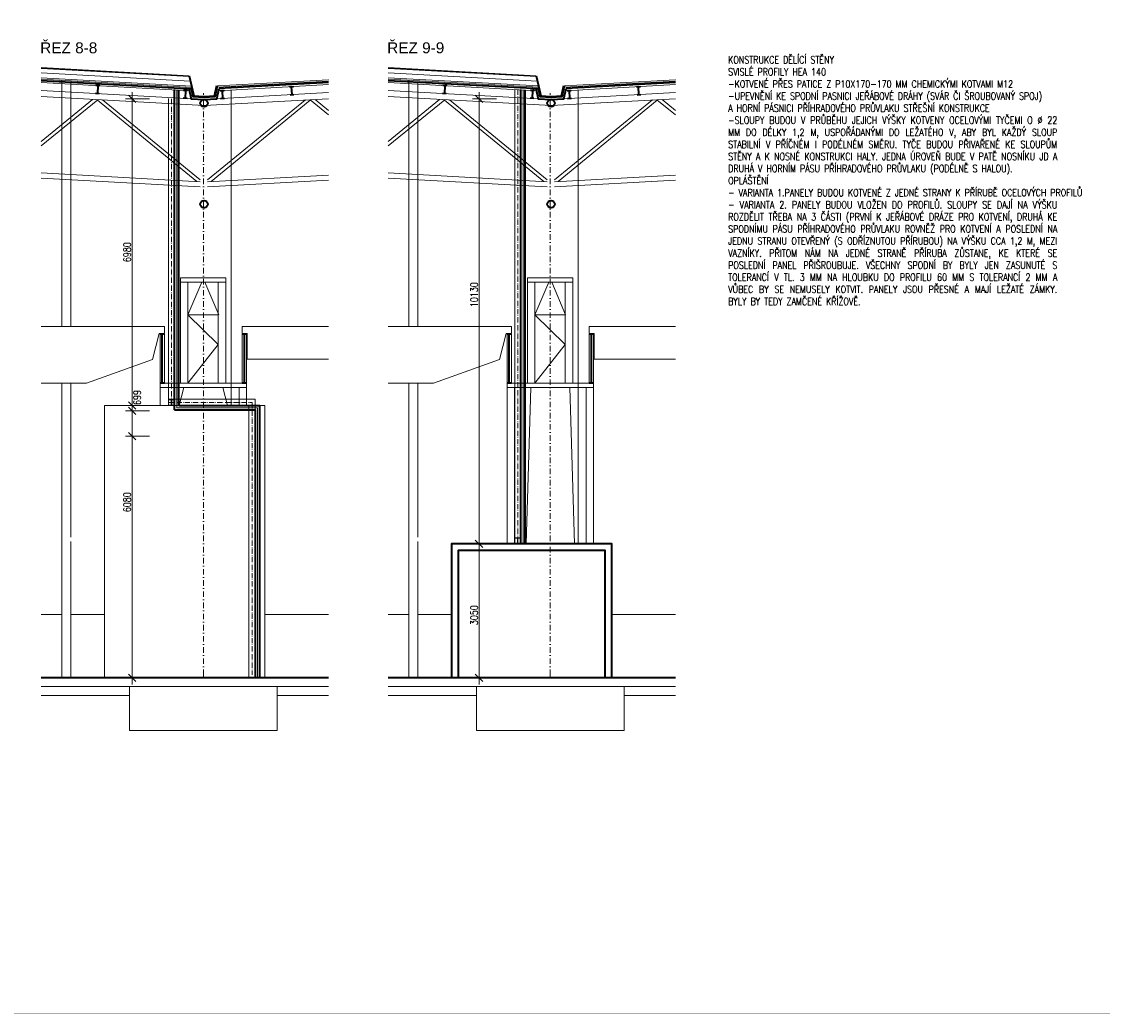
# Model space of a CAD drawing. Header units: millimetres. Extents: x -485339 to 350584, y -1189936 to 0.
# Tile 180 of 256: x 56474 to 81090, y -1189936 to -1167355. Entities that reach past the tile are written whole.
import ezdxf

# ---------------------------------------------------------------- set-up
doc = ezdxf.new("R2010")
doc.units = ezdxf.units.MM
doc.header["$LTSCALE"] = 10
for name, pattern in [('ACAD_ISO10W100', [18.5, 12, -3, 0.5, -3]), ('DASHDOT', [25.4, 12.7, -6.35, 0, -6.35]), ('DASHED', [19.05, 12.7, -6.35]), ('ČÁRKOVANÁ', [19.05, 12.7, -6.35])]:
    doc.linetypes.add(name, pattern=pattern)
doc.layers.get('Defpoints').update_dxf_attribs({"color": 201})
for name, color, linetype, lineweight in [('N_kóty', 10, 'Continuous', 18), ('N_čáry_obrys', 10, 'Continuous', 35), ('N_čáry_obv.plášt', 212, 'Continuous', 18), ('N_čáry_obv.plášt_obrys', 212, 'Continuous', 35), ('N_čáry_plné', 10, 'Continuous', 18), ('N_čáry_pod', 10, 'ČÁRKOVANÁ', 18), ('St_popis', 250, 'Continuous', 18), ('St_sloupy_opláštění_pohled', 25, 'ČÁRKOVANÁ', 18), ('St_čáry_obrys', 5, 'Continuous', 35), ('St_čáry_plné', 250, 'Continuous', 18), ('St_šrafy', 250, 'Continuous', 18)]:
    doc.layers.add(name, color=color, linetype=linetype, lineweight=lineweight)
doc.layers.add('N_profily', color=7, linetype='Continuous', lineweight=18, true_color=0x2424ff)
doc.styles.add('Andy', font='arial.ttf')
doc.styles.add('ROMANS', font='romans.shx', dxfattribs={"width": 0.8})
doc.styles.get("Standard").update_dxf_attribs({"font": 'simplex.shx', "width": 0.8})
doc.linetypes.add('IZOLACE', pattern='A,0.0001,-0.1,[134,ltypeshp.shx,S=0.1,R=0,X=-0.1,Y=0],-0.2,[134,ltypeshp.shx,S=0.1,R=180,X=0.1,Y=0],-0.1', length=0.4001)
doc.linetypes.add('ZIGZAG', pattern='A,0.00254,-5.08,[131,ltypeshp.shx,S=5.08,R=0,X=-5.08,Y=0],-10.16,[131,ltypeshp.shx,S=5.08,R=180,X=5.08,Y=0],-5.08', length=20.32254)
doc.dimstyles.new('stavebníM100', dxfattribs={"dimtxt": 165, "dimasz": 170, "dimexe": 150, "dimexo": 100, "dimgap": 30, "dimtad": 1, "dimdec": 0, "dimtxsty": 'Standard', "dimblk": 'OBLIQUE', "dimcen": -2.5, "dimdle": 150, "dimclrd": 256, "dimclre": 256, "dimclrt": 256, "dimadec": 4, "dimazin": 0, "dimtfac": 1, "dimtdec": 0, "dimtmove": 2, "dimatfit": 3, "dimldrblk": 'OBLIQUE', "dimfxl": 400, "dimfxlon": 1, "dimlwd": -1, "dimlwe": -1, "dimarcsym": 0})

# ---------------------------------------------------------------- blocks, each defined once
blk = doc.blocks.new('G$C17CABAA1')
at = {"layer": 'St_čáry_obrys', "color": 0}
for points in [[(-45, 0), (45, 0)], [(0, 0), (0, -180)], [(-45, -180), (45, -180)]]:
    blk.add_lwpolyline(points, dxfattribs=at)
blk = doc.blocks.new('G$CB422E4FE')
at = {"layer": 'St_čáry_obrys'}
for points in [[(50, 0), (-50, 0)], [(0, -1111), (0, 0)], [(50, -1111), (-50, -1111)]]:
    blk.add_lwpolyline(points, dxfattribs=at)
blk = doc.blocks.new('_OBLIQUE')
at = {"color": 0, "linetype": 'ByBlock'}
blk.add_line((-0.5, -0.5), (0.5, 0.5), dxfattribs=at)
blk = doc.blocks.new('*D7788')
at = {"layer": 'Defpoints', "color": 0}
for p in [(58990, -1176215), (59822, -1176215), (58217, -1182295)]:
    blk.add_point(p, dxfattribs=at)
at = {"layer": 'N_kóty'}
for p, q in [((58990, -1182445), (58990, -1176065)), ((59390, -1176215), (58840, -1176215)), ((58590, -1182295), (59140, -1182295))]:
    blk.add_line(p, q, dxfattribs=at)
at = {"layer": 'N_kóty', "linetype": 'ByBlock', "xscale": 170, "yscale": 170, "zscale": 170}
for p, rotation in [((58990, -1176215), 90), ((58990, -1182295), 270)]:
    blk.add_blockref('_OBLIQUE', p, dxfattribs=dict(at, rotation=rotation))
at = {"layer": 'N_kóty', "insert": (58878, -1178299), "char_height": 165, "attachment_point": 5, "rotation": 90}
blk.add_mtext('6080', dxfattribs=at)
blk = doc.blocks.new('*D7789')
at = {"layer": 'Defpoints', "color": 0}
for p in [(58990, -1169115), (60087, -1169115), (58027, -1176095)]:
    blk.add_point(p, dxfattribs=at)
at = {"layer": 'N_kóty'}
for p, q in [((58990, -1176245), (58990, -1168965)), ((59390, -1169115), (58840, -1169115)), ((58590, -1176095), (59140, -1176095))]:
    blk.add_line(p, q, dxfattribs=at)
at = {"layer": 'N_kóty', "linetype": 'ByBlock', "xscale": 170, "yscale": 170, "zscale": 170}
for p, rotation in [((58990, -1169115), 90), ((58990, -1176095), 270)]:
    blk.add_blockref('_OBLIQUE', p, dxfattribs=dict(at, rotation=rotation))
at = {"layer": 'N_kóty', "insert": (58878, -1172605), "char_height": 165, "attachment_point": 5, "rotation": 90}
blk.add_mtext('6980', dxfattribs=at)
blk = doc.blocks.new('*D7790')
at = {"layer": 'Defpoints', "color": 0}
for p in [(58990, -1176095), (59822, -1176095), (60613, -1176794)]:
    blk.add_point(p, dxfattribs=at)
at = {"layer": 'N_kóty'}
for p, q in [((59390, -1176095), (58840, -1176095)), ((58990, -1176944), (58990, -1175945)), ((59390, -1176794), (58840, -1176794))]:
    blk.add_line(p, q, dxfattribs=at)
at = {"layer": 'N_kóty', "linetype": 'ByBlock', "xscale": 170, "yscale": 170, "zscale": 170}
for p, rotation in [((58990, -1176095), 90), ((58990, -1176794), 270)]:
    blk.add_blockref('_OBLIQUE', p, dxfattribs=dict(at, rotation=rotation))
at = {"layer": 'N_kóty', "insert": (59105, -1175914), "char_height": 165, "attachment_point": 5, "rotation": 90}
blk.add_mtext('699', dxfattribs=at)
blk = doc.blocks.new('*D7791')
at = {"layer": 'Defpoints', "color": 0}
for p in [(66893, -1179245), (67725, -1179245), (66120, -1182295)]:
    blk.add_point(p, dxfattribs=at)
at = {"layer": 'N_kóty'}
for p, q in [((67293, -1179245), (66743, -1179245)), ((66893, -1182445), (66893, -1179095)), ((66493, -1182295), (67043, -1182295))]:
    blk.add_line(p, q, dxfattribs=at)
at = {"layer": 'N_kóty', "linetype": 'ByBlock', "xscale": 170, "yscale": 170, "zscale": 170}
for p, rotation in [((66893, -1179245), 90), ((66893, -1182295), 270)]:
    blk.add_blockref('_OBLIQUE', p, dxfattribs=dict(at, rotation=rotation))
at = {"layer": 'N_kóty', "insert": (66781, -1180871), "char_height": 165, "attachment_point": 5, "rotation": 90}
blk.add_mtext('3050', dxfattribs=at)
blk = doc.blocks.new('*D7792')
at = {"layer": 'Defpoints', "color": 0}
for p in [(66893, -1169115), (67990, -1169115), (66310, -1179245)]:
    blk.add_point(p, dxfattribs=at)
at = {"layer": 'N_kóty'}
for p, q in [((66893, -1179395), (66893, -1168965)), ((67293, -1169115), (66743, -1169115)), ((66493, -1179245), (67043, -1179245))]:
    blk.add_line(p, q, dxfattribs=at)
at = {"layer": 'N_kóty', "linetype": 'ByBlock', "xscale": 170, "yscale": 170, "zscale": 170}
for p, rotation in [((66893, -1169115), 90), ((66893, -1179245), 270)]:
    blk.add_blockref('_OBLIQUE', p, dxfattribs=dict(at, rotation=rotation))
at = {"layer": 'N_kóty', "insert": (66781, -1173573), "char_height": 165, "attachment_point": 5, "rotation": 90}
blk.add_mtext('10130', dxfattribs=at)

msp = doc.modelspace()

# ---------------------------------------------------------------- linework, layer by layer
at = {"layer": 'N_profily', "lineweight": 18}
for points in [[(67705.2, -1168900.3), (67705.2, -1179236.6)], [(67845.2, -1168908), (67845.2, -1179245.1)], [(59818.2, -1169107.6), (59818.2, -1176086.6)], [(59958.2, -1169115.3), (59958.2, -1176193.9)], [(59798.2, -1176095.1), (61793.2, -1176095.1)], [(59958.2, -1175955.1), (59818.2, -1175955.1), (59818.2, -1175963.6), (59884.2, -1175963.6), (59884.2, -1176086.6), (59818.2, -1176086.6), (59818.2, -1176095.1), (59958.2, -1176095.1), (59958.2, -1176086.6), (59892.2, -1176086.6), (59892.2, -1175963.6), (59958.2, -1175963.6)], [(59818.2, -1175955.1), (61793.2, -1175955.1)], [(61653.2, -1176095.1), (61653.2, -1182286.6)], [(61793.2, -1175955.1), (61793.2, -1182295.1)], [(67845.2, -1179105.1), (67705.2, -1179105.1), (67705.2, -1179113.6), (67771.2, -1179113.6), (67771.2, -1179236.6), (67705.2, -1179236.6), (67705.2, -1179245.1), (67845.2, -1179245.1), (67845.2, -1179236.6), (67779.2, -1179236.6), (67779.2, -1179113.6), (67845.2, -1179113.6)]]:
    msp.add_lwpolyline(points, dxfattribs=at)
at = {"layer": 'N_profily', "linetype": 'ACAD_ISO10W100', "lineweight": 18}
for points in [[(67775.2, -1168904.2), (67775.2, -1179175.1)], [(59888.2, -1169111.4), (59888.2, -1176025.1)], [(59818.2, -1176025.1), (61723.2, -1176025.1)], [(61723.2, -1176025.1), (61723.2, -1182225.1)]]:
    msp.add_lwpolyline(points, dxfattribs=at)
at = {"layer": 'N_čáry_obrys'}
for points in [[(56920.8, -1168693), (60356, -1168882)], [(60287.8, -1168587.8), (60393.4, -1169043.5), (60628.8, -1169056.5), (60864.1, -1169043.5), (60917.8, -1168811.9)], [(64823.6, -1168692.4), (68258.9, -1168881.5)], [(68190.6, -1168587.3), (68296.3, -1169043.5), (68531.6, -1169056.5), (68767, -1169043.5), (68820.6, -1168811.9)]]:
    msp.add_lwpolyline(points, dxfattribs=at)
at = {"layer": 'N_čáry_obv.plášt', "linetype": 'ZIGZAG', "ltscale": 0.8}
for points in [[(60008.2, -1176145.1), (60008.2, -1168905.8)], [(67895.2, -1179245.1), (67895.2, -1168905.8)], [(60008.2, -1176145.1), (61843.2, -1176145.1), (61843.2, -1182295.1)]]:
    msp.add_lwpolyline(points, dxfattribs=at)
at = {"layer": 'N_čáry_obv.plášt_obrys'}
for points in [[(59958.2, -1176193.9), (59958.2, -1168902.5)], [(60058.2, -1176095.1), (60058.2, -1168909.1)], [(67845.2, -1179245.1), (67845.2, -1168902.5)], [(67945.2, -1179245.1), (67945.2, -1168909.1)], [(60058.2, -1176095.1), (61893.2, -1176095.1), (61893.2, -1182295.1)], [(59958.2, -1176193.9), (61793.6, -1176193.9), (61793.6, -1182293.9)]]:
    msp.add_lwpolyline(points, dxfattribs=at)
at = {"layer": 'N_čáry_obv.plášt_obrys', "lineweight": 18}
for points in [[(61244, -1176095.1), (61244, -1168912.7)], [(69146.8, -1179245.1), (69146.8, -1168912.7)]]:
    msp.add_lwpolyline(points, dxfattribs=at)
at = {"layer": 'N_čáry_plné'}
for points in [[(56920.8, -1168402.5), (60287.8, -1168587.8)], [(56920.8, -1168422.6), (60292.5, -1168608.1)], [(64823.6, -1168402), (68190.7, -1168587.3)], [(64823.6, -1168422), (68195.4, -1168607.6)], [(56920.8, -1168632.9), (60341.9, -1168821.2)], [(56920.8, -1168662.9), (60349, -1168851.6)], [(56920.8, -1168688), (60354.8, -1168876.9)], [(64823.6, -1168632.3), (68244.8, -1168820.6)], [(64823.6, -1168662.4), (68251.8, -1168851)], [(64823.6, -1168687.4), (68257.7, -1168876.4)], [(56920.8, -1168743), (60295, -1168928.7)], [(64823.6, -1168742.5), (68197.9, -1168928.2)]]:
    msp.add_lwpolyline(points, dxfattribs=at)
at = {"layer": 'N_čáry_plné', "linetype": 'IZOLACE', "ltscale": 22}
for points in [[(56920.8, -1168522.7), (60316.1, -1168709.6)], [(64823.6, -1168522.2), (68218.9, -1168709)]]:
    msp.add_lwpolyline(points, dxfattribs=at)
at = {"layer": 'N_čáry_pod', "linetype": 'DASHED', "ltscale": 0.2, "const_width": 5}
msp.add_lwpolyline([(-480994, -929890.9), (286897.8, -929890.9), (286897.8, -1189933.9), (-480994, -1189933.9)], close=True, dxfattribs=at)
at = {"layer": 'N_čáry_pod', "const_width": 10}
for points in [[(56920.8, -1168412.5), (60290.2, -1168598)], [(64823.6, -1168412), (68193.1, -1168597.4)]]:
    msp.add_lwpolyline(points, dxfattribs=at)
at = {"layer": 'St_sloupy_opláštění_pohled', "linetype": 'Continuous'}
for points in [[(57388.2, -1168705.5), (57388.2, -1174295.1)], [(57598.2, -1168717.1), (57598.2, -1174295.1)], [(65291, -1168705.5), (65291, -1174295.1)], [(65501, -1168717.1), (65501, -1174295.1)], [(57388.2, -1175585.1), (57388.2, -1182292.4)], [(57598.2, -1175585.1), (57598.2, -1179095.1)], [(65291, -1175585.1), (65291, -1182292.4)], [(65501, -1175585.1), (65501, -1179095.1)], [(57598.2, -1179195.1), (57598.2, -1182292.4)], [(65501, -1179195.1), (65501, -1182292.4)]]:
    msp.add_lwpolyline(points, dxfattribs=at)
at = {"layer": 'St_čáry_obrys'}
for points in [[(60283.2, -1168877.8), (60337.1, -1169110.5), (60628.8, -1169126.6), (60920.4, -1169110.5), (60974.4, -1168877.5)], [(60335.2, -1168880.6), (60377.4, -1169062.7), (60628.8, -1169076.5), (60880.2, -1169062.7), (60937.3, -1168816.4)], [(63466.6, -1168740.4), (60974.4, -1168877.5)], [(68186, -1168877.8), (68240, -1169110.5), (68531.6, -1169126.6), (68823.3, -1169110.5), (68877.3, -1168877.5)], [(68238, -1168880.6), (68280.2, -1169062.7), (68531.6, -1169076.5), (68783, -1169062.7), (68840.1, -1168816.4)], [(71369.4, -1168740.4), (68877.3, -1168877.5)], [(69916, -1182295.1), (69916, -1179245.1), (66266, -1179245.1), (66266, -1182295.1)], [(69766, -1182295.1), (69766, -1179395.1), (66416, -1179395.1), (66416, -1182295.1)], [(63466.6, -1182295.1), (56920.8, -1182295.1)], [(71369.4, -1182295.1), (64823.6, -1182295.1)]]:
    msp.add_lwpolyline(points, dxfattribs=at)
for centre in [(60628.8, -1169211.6), (68531.6, -1169211.6), (60628.8, -1171511.6), (68531.6, -1171511.6)]:
    msp.add_circle(centre, 85, dxfattribs=at)
at = {"layer": 'St_čáry_plné', "linetype": 'IZOLACE', "ltscale": 7}
for points in [[(63466.6, -1168707.3), (60930.2, -1168846.9)], [(71369.4, -1168707.3), (68833.1, -1168846.9)]]:
    msp.add_lwpolyline(points, dxfattribs=at)
at = {"layer": 'St_čáry_plné', "linetype": 'ČÁRKOVANÁ', "const_width": 10}
for points in [[(63466.6, -1168677.3), (60937.3, -1168816.4)], [(71369.4, -1168677.3), (68840.1, -1168816.4)]]:
    msp.add_lwpolyline(points, dxfattribs=at)
at = {"layer": 'St_čáry_plné'}
for points in [[(63466.6, -1168677.3), (60937.3, -1168816.4)], [(71369.4, -1168677.3), (68840.1, -1168816.4)], [(56920.8, -1168922.7), (60628.8, -1169126.6), (63466.6, -1168970.5)], [(63466.6, -1168790.5), (60962.7, -1168928.2)], [(64823.6, -1168922.7), (68531.6, -1169126.6), (71369.4, -1168970.5)], [(71369.4, -1168790.5), (68865.5, -1168928.2)], [(56920.8, -1169062.9), (60628.8, -1169266.8), (63466.6, -1169110.7)], [(58091.4, -1169126.7), (56920.8, -1170083.4)], [(58209.2, -1169133.7), (56920.8, -1170186.7)], [(60462.5, -1170994.8), (58202.1, -1169146)], [(60543.8, -1170958), (58313.5, -1169133.8)], [(60708.3, -1170958), (62938.6, -1169133.8)], [(60789.6, -1170994.8), (63050, -1169146)], [(63042.9, -1169133.7), (63466.6, -1169480)], [(63160.7, -1169126.7), (63466.6, -1169376.7)], [(64823.6, -1169062.9), (68531.6, -1169266.8), (71369.4, -1169110.7)], [(65994.2, -1169126.7), (64823.6, -1170083.4)], [(66112, -1169133.7), (64823.6, -1170186.7)], [(68365.3, -1170994.8), (66104.9, -1169146)], [(68446.6, -1170958), (66216.3, -1169133.8)], [(68611.1, -1170958), (70841.4, -1169133.8)], [(68692.5, -1170994.8), (70952.8, -1169146)], [(70945.7, -1169133.7), (71369.4, -1169480)], [(71063.5, -1169126.7), (71369.4, -1169376.7)], [(60543.8, -1170999.3), (56920.8, -1170800.3)], [(60543.8, -1171119.4), (56920.8, -1170920.4)], [(60708.3, -1170999.3), (63466.6, -1170847.8)], [(68446.6, -1170999.3), (64823.6, -1170800.3)], [(68446.6, -1171119.4), (64823.6, -1170920.4)], [(68611.1, -1170999.3), (71369.4, -1170847.8)], [(60708.3, -1171119.4), (63466.6, -1170967.9)], [(68611.1, -1171119.4), (71369.4, -1170967.9)], [(60093.8, -1173185.1), (60093.8, -1175585.1)], [(61124, -1173185.1), (60093.8, -1173185.1)], [(61124, -1173285.1), (60093.8, -1173285.1)], [(60263.8, -1173285.1), (60263.8, -1175585.1)], [(60263.8, -1174030.4), (60581.3, -1173285.1)], [(60962.6, -1174030.4), (60645, -1173285.1)], [(60954, -1173285.1), (60954, -1175585.1)], [(61124, -1173185.1), (61124, -1175585.1)], [(67996.6, -1173185.1), (67996.6, -1175585.1)], [(69026.8, -1173185.1), (67996.6, -1173185.1)], [(69026.8, -1173285.1), (67996.6, -1173285.1)], [(68166.6, -1173285.1), (68166.6, -1175585.1)], [(68166.6, -1174030.4), (68484.2, -1173285.1)], [(68865.4, -1174030.4), (68547.9, -1173285.1)], [(68856.8, -1173285.1), (68856.8, -1175585.1)], [(69026.8, -1173185.1), (69026.8, -1175585.1)], [(60263.8, -1175585.1), (60954, -1174706.9), (60263.8, -1174030.4), (60954, -1174030.4)], [(68166.6, -1175585.1), (68856.8, -1174706.9), (68166.6, -1174030.4), (68856.8, -1174030.4)], [(56920.8, -1175585.1), (57949.2, -1175585.1), (59458.4, -1175049.3), (59610.5, -1174457.2), (59728.2, -1174457.2), (59728.2, -1174295.1), (56920.8, -1174295.1)], [(63466.6, -1174295.1), (61497.5, -1174295.1), (61497.5, -1174457.2), (61615.2, -1174457.2), (61615.2, -1175041.6), (63466.6, -1175041.6)], [(64823.6, -1175585.1), (65852, -1175585.1), (67361.3, -1175049.3), (67513.4, -1174457.2), (67631, -1174457.2), (67631, -1174295.1), (64823.6, -1174295.1)], [(71369.4, -1174295.1), (69400.4, -1174295.1), (69400.4, -1174457.2), (69518, -1174457.2), (69518, -1175041.6), (71369.4, -1175041.6)], [(59628.2, -1174473.5), (59628.2, -1175585.1)], [(59728.2, -1174473.5), (59728.2, -1175585.1)], [(61498.2, -1174473.5), (61498.2, -1175585.1)], [(61598.2, -1174473.5), (61598.2, -1175585.1)], [(67531, -1174473.5), (67531, -1175585.1)], [(67631, -1174473.5), (67631, -1175585.1)], [(69401, -1174473.5), (69401, -1175585.1)], [(69501, -1174473.5), (69501, -1175585.1)], [(61598.2, -1175585.1), (59628.2, -1175585.1)], [(69501, -1175585.1), (67531, -1175585.1)], [(61598.2, -1175685.1), (59628.2, -1175685.1)], [(60059.2, -1176095.1), (60170.1, -1175685.1)], [(61167.1, -1176095.1), (61056.2, -1175685.1)], [(69501, -1175685.1), (67531, -1175685.1)], [(67962.1, -1179245.1), (68073, -1175685.1)], [(69070, -1179245.1), (68959.1, -1175685.1)], [(56920.8, -1180855.1), (57388.2, -1180855.1)], [(57598.2, -1180855.1), (58363.2, -1180855.1)], [(62013.2, -1180855.1), (63466.6, -1180855.1)], [(64823.6, -1180855.1), (65291, -1180855.1)], [(65501, -1180855.1), (66266, -1180855.1)], [(69916, -1180855.1), (71369.4, -1180855.1)], [(63466.6, -1182495.1), (56920.8, -1182495.1)], [(71369.4, -1182495.1), (64823.6, -1182495.1)], [(58928.2, -1182695.1), (56920.8, -1182695.1)], [(63466.6, -1182695.1), (62298.2, -1182695.1)], [(66831, -1182695.1), (64823.6, -1182695.1)], [(71369.4, -1182695.1), (70201, -1182695.1)], [(62298.2, -1183495.1), (58928.2, -1183495.1)], [(70201, -1183495.1), (66831, -1183495.1)]]:
    msp.add_lwpolyline(points, dxfattribs=at)
for points in [[(58363.2, -1182295.1), (62013.2, -1182295.1), (62013.2, -1176095.1), (58363.2, -1176095.1)], [(66266, -1182295.1), (69916, -1182295.1), (69916, -1179245.1), (66266, -1179245.1)]]:
    msp.add_lwpolyline(points, close=True, dxfattribs=at)
at = {"layer": 'St_šrafy', "linetype": 'DASHDOT'}
for points in [[(60613.2, -1182295.1), (60613.2, -1182234.2), (60613.2, -1168984.5)], [(68516, -1182295.1), (68516, -1182234.2), (68516, -1168984.5)], [(60613.2, -1182295.1), (60613.2, -1182234.2), (60613.2, -1171529.5)], [(60613.2, -1182295.1), (60613.2, -1182234.2), (60613.2, -1171529.5)], [(68516, -1182295.1), (68516, -1182234.2), (68516, -1171529.5)], [(68516, -1182295.1), (68516, -1182234.2), (68516, -1171529.5)]]:
    msp.add_lwpolyline(points, dxfattribs=at)
at = {"layer": 'St_šrafy'}
for points in [[(59628.2, -1176095.1), (59628.2, -1175585.1)], [(61598.2, -1176095.1), (61598.2, -1175585.1)], [(67531, -1179245.1), (67531, -1175585.1)], [(69501, -1179245.1), (69501, -1175585.1)], [(59818.2, -1176095.1), (59818.2, -1175685.1)], [(61428.2, -1176095.1), (61428.2, -1175685.1)], [(67701, -1179245.1), (67701, -1175685.1)], [(69331, -1179245.1), (69331, -1175685.1)], [(58928.2, -1182495.1), (58928.2, -1183495.1)], [(62298.2, -1182495.1), (62298.2, -1183495.1)], [(66831, -1182495.1), (66831, -1183495.1)], [(70201, -1182495.1), (70201, -1183495.1)]]:
    msp.add_lwpolyline(points, dxfattribs=at)

# ---------------------------------------------------------------- block references
at = {"layer": 'St_čáry_obrys', "xscale": -1}
for p, rotation in [((58210.1, -1168813.8), 356.5599197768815), ((60207.1, -1168923.7), 356.5599197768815), ((62632.6, -1169016.6), 183.1488360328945), ((66113, -1168813.8), 356.5599197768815), ((68109.9, -1168923.7), 356.5599197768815), ((70535.5, -1169016.6), 183.1488360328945)]:
    msp.add_blockref('G$C17CABAA1', p, dxfattribs=dict(at, rotation=rotation))
at = {"layer": 'St_čáry_obrys', "rotation": 3.440080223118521}
for p in [(61039.5, -1168923.7), (68942.3, -1168923.7)]:
    msp.add_blockref('G$C17CABAA1', p, dxfattribs=at)
at = {"layer": 'St_čáry_obrys'}
for p in [(59678.2, -1174473.5), (61548.2, -1174473.5), (67581, -1174473.5), (69451, -1174473.5)]:
    msp.add_blockref('G$CB422E4FE', p, dxfattribs=at)

# ---------------------------------------------------------------- texts
at = {"layer": 'St_popis', "style": 'Andy'}
for s, p in [('ŘEZ 8-8', (56898.2, -1168076.5)), ('ŘEZ 9-9', (64801, -1168076.5))]:
    msp.add_text(s, height=250, dxfattribs=at).set_placement(p)
at = {"layer": 'St_popis', "lineweight": 15, "insert": (72566.6, -1168142.7), "char_height": 165, "width": 8120.872, "attachment_point": 1, "rotation": 0.00269, "style": 'ROMANS'}
msp.add_mtext('\\pxqj;KONSTRUKCE DĚLÍCÍ STĚNY\\PSVISLÉ PROFILY HEA 140\\P{\\Fsimplex.shx|c226;-KOTVENÉ PŘES PATICE Z P10X170-170 MM CHEMICKÝMI KOTVAMI M12\\P-UPEVNĚNÍ KE SPODNÍ PASNICI JEŘÁBOVÉ DRÁHY (SVÁR ČI ŠROUBOVANÝ SPOJ)\\PA HORNÍ PÁSNICI PŘÍHRADOVÉHO PRŮVLAKU STŘEŠNÍ KONSTRUKCE\\P-SLOUPY BUDOU V PRŮBĚHU JEJICH VÝŠKY KOTVENY OCELOVÝMI TYČEMI O Ø 22 MM DO DÉLKY 1,2 M, USPOŘÁDANÝMI DO LEŽATÉHO V, ABY BYL KAŽDÝ SLOUP STABILNÍ V PŘÍČNÉM I PODÉLNÉM SMĚRU. TYČE BUDOU PŘIVAŘENÉ KE SLOUPŮM STĚNY A K NOSNÉ KONSTRUKCI HALY. JEDNA ÚROVEŇ BUDE V PATĚ NOSNÍKU JD A DRUHÁ V HORNÍM PÁSU PŘÍHRADOVÉHO PRŮVLAKU (PODÉLNĚ S HALOU). \\POPLÁŠTĚNÍ\\P- VARIANTA 1.PANELY BUDOU KOTVENÉ Z JEDNÉ STRANY K PŘÍRUBĚ OCELOVÝCH PROFILŮ\\P- VARIANTA 2. PANELY BUDOU VLOŽEN DO PROFILŮ. SLOUPY SE DAJÍ NA VÝŠKU ROZDĚLIT TŘEBA NA 3 ČÁSTI (PRVNÍ K JEŘÁBOVÉ DRÁZE PRO KOTVENÍ, DRUHÁ KE SPODNÍMU PÁSU PŘÍHRADOVÉHO PRŮVLAKU ROVNĚŽ PRO KOTVENÍ A POSLEDNÍ NA JEDNU STRANU OTEVŘENÝ (S ODŘÍZNUTOU PŘÍRUBOU) NA VÝŠKU CCA 1,2 M, MEZI VAZNÍKY. PŘITOM NÁM NA JEDNÉ STRANĚ PŘÍRUBA ZŮSTANE, KE KTERÉ SE POSLEDNÍ PANEL PŘIŠROUBUJE. VŠECHNY SPODNÍ BY BYLY JEN ZASUNUTÉ S TOLERANCÍ V TL. 3 MM NA HLOUBKU DO PROFILU 60 MM S TOLERANCÍ 2 MM A VŮBEC BY SE NEMUSELY KOTVIT. PANELY JSOU PŘESNÉ A MAJÍ LEŽATÉ ZÁMKY. BYLY BY TEDY ZAMČENÉ KŘÍŽOVĚ.}', dxfattribs=at)

# ---------------------------------------------------------------- dimensions: what is measured, and where the dimension line sits
at = {"layer": 'N_kóty'}
dim = msp.add_linear_dim(base=(58990.4, -1169115.3), p1=(58026.8, -1176095.1), p2=(60087.5, -1169115.3), angle=90, dimstyle='stavebníM100', dxfattribs=at)
dim.commit()
dim.dimension.update_dxf_attribs({"geometry": '*D7789', "text_midpoint": (58877.9, -1172605.2)})
for base, p1, p2, picture, middle in [((66893.3, -1169115.3), (66310.1, -1179245.1), (67990.3, -1169115.3), '*D7792', (66780.8, -1173573.5)), ((58990.4, -1176095.1), (60613.2, -1176793.9), (59822.4, -1176095.1), '*D7790', (59104.8, -1175913.5)), ((58990.4, -1176215.1), (58216.8, -1182295.1), (59822.4, -1176215.1), '*D7788', (58877.9, -1178298.9)), ((66893.3, -1179245.1), (66119.7, -1182295.1), (67725.2, -1179245.1), '*D7791', (66780.8, -1180870.8))]:
    dim = msp.add_linear_dim(base=base, p1=p1, p2=p2, angle=90, dimstyle='stavebníM100', dxfattribs=at)
    dim.commit()
    dim.dimension.update_dxf_attribs({"geometry": picture, "text_midpoint": middle, "dimtype": 160})

doc.saveas('drawing.dxf')
